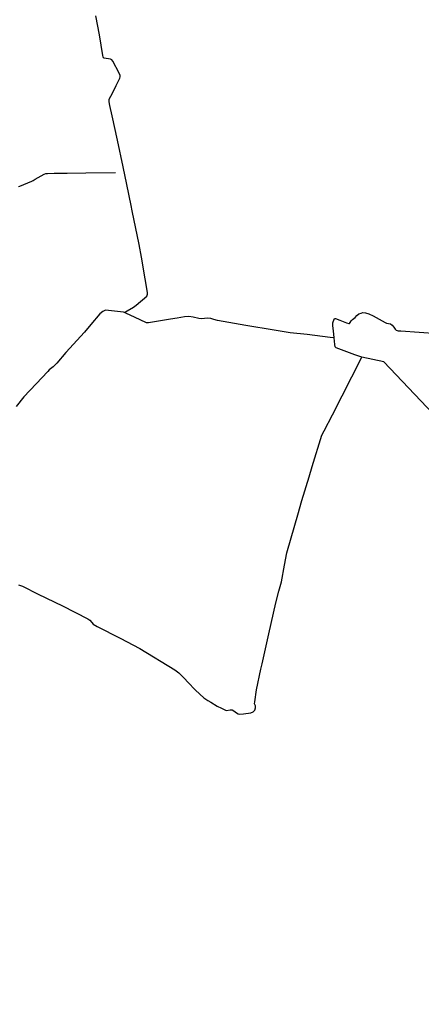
# Model space of a CAD drawing. Header units: millimetres. Extents: x 664923 to 767831, y 3118803 to 3207600.
# Tile 59 of 256: x 728496 to 733298, y 3120022 to 3131790. Entities that reach past the tile are written whole.
import ezdxf

# ---------------------------------------------------------------- set-up
doc = ezdxf.new("R2010")
doc.units = ezdxf.units.MM
doc.layers.add('roads_2', color=2, linetype='Continuous')

msp = doc.modelspace()

# ---------------------------------------------------------------- linework, layer by layer
at = {"layer": 'roads_2'}
for points in [[(729748.79, 3128289.85), (729782.8, 3128310.84), (729854.77, 3128354.59), (729890.09, 3128377.28), (730014.75, 3128487.05), (730021.06, 3128496.55), (730025.07, 3128508.27), (730023.66, 3128530.24), (729997.9, 3128691.34), (729951.47, 3128952.03), (729922.75, 3129105.14), (729840.53, 3129505.07), (729830.07, 3129570.72), (729777.4, 3129821.21), (729733.8, 3130030.73), (729664.14, 3130352.23), (729599.68, 3130642.72), (729573.88, 3130765.93), (729564.3, 3130810.1), (729566.92, 3130840.33), (729584.59, 3130877.71), (729603.71, 3130911.01), (729649.97, 3131004.73), (729691.3, 3131089.42), (729699.02, 3131105.81), (729699.16, 3131122.51), (729685.51, 3131150.81), (729611.02, 3131294.78), (729598.76, 3131311), (729580.66, 3131319.79), (729558.51, 3131324.16), (729527.91, 3131326.32), (729507.85, 3131329.12), (729498.76, 3131335.81), (729494.91, 3131345.34), (729491.84, 3131361.28), (729448.29, 3131609.43), (729407.16, 3131834.51)], [(728483.61, 3129796.69), (728495.94, 3129801.78), (728545.74, 3129819.07), (728642.16, 3129858.45), (728657.02, 3129869.77), (728682.05, 3129883.49), (728787.41, 3129942.02), (728808.09, 3129950.8), (728828.93, 3129951.65), (728907.4, 3129954.93), (729062.21, 3129956.6), (729284.89, 3129959.58), (729641.95, 3129965.61)], [(732586.8, 3127756.78), (732502.75, 3127786.36), (732342.82, 3127844.41), (732279.61, 3127867.53), (732268.71, 3127879.8), (732265.03, 3127907.19), (732257.33, 3127986.56), (732208.45, 3127990.6), (731934.13, 3128025.82), (731729.72, 3128048.05), (731538.97, 3128078.67), (731200.22, 3128135.12), (730860.16, 3128195.3), (730816.67, 3128205.06), (730780.65, 3128217.48), (730737.24, 3128222.88), (730674.64, 3128214.78), (730638.18, 3128217.82), (730571.96, 3128234.64), (730518.45, 3128243.59), (730464.57, 3128238.8), (730377.65, 3128222.75), (730300.64, 3128212.52), (730035.46, 3128166.16), (730010.94, 3128168.19), (729867.81, 3128235.34), (729772.82, 3128279.08), (729748.79, 3128289.85), (729735.48, 3128295.83), (729557.48, 3128316.11), (729523.58, 3128316.71), (729491.19, 3128303.59), (729456.02, 3128272.95), (729346.15, 3128145.34), (729272.56, 3128056.5), (729047.57, 3127813.05), (728938.95, 3127685.46), (728896.5, 3127640.94), (728850.12, 3127605.08), (728832.26, 3127587.25), (728694.58, 3127436.63), (728546.28, 3127283.31), (728452.5, 3127166.62)], [(732257.33, 3127986.56), (732249.08, 3128071.48), (732240.09, 3128129.99), (732238.03, 3128155.24), (732238.73, 3128167.43), (732254.16, 3128212.68), (732258.74, 3128219.33), (732270.68, 3128218.31), (732323.12, 3128200.61), (732404.39, 3128168.8), (732431.26, 3128158.72), (732437.81, 3128160.41), (732445.77, 3128171.17), (732457.33, 3128189.2), (732475.83, 3128206.41), (732508.26, 3128232.65), (732525.42, 3128253.58), (732551.35, 3128275.64), (732577.22, 3128284.26), (732598.13, 3128290.28), (732630.18, 3128288.1), (732670.6, 3128275.47), (732722.23, 3128250.58), (732865, 3128171.28), (732881.76, 3128164.42), (732906.64, 3128159.92), (732928.99, 3128156.61), (732950.03, 3128139.54), (732969.96, 3128115.27), (732985.79, 3128091.86), (732998.92, 3128079.01), (733020.39, 3128071.94), (733052.76, 3128069.46), (733490.73, 3128039.77)], [(728482.23, 3125035.71), (728528.99, 3125019.13), (728715.37, 3124924.67), (729008.12, 3124782.94), (729311.12, 3124630.78), (729335.93, 3124613.78), (729360.37, 3124583.65), (729376.38, 3124567.1), (729421.51, 3124538.62), (729699.18, 3124398.47), (729932.62, 3124273.09), (730350.51, 3124017.64), (730399.13, 3123982.37), (730466.98, 3123917.45), (730507.79, 3123873.2), (730598.67, 3123778.04), (730698.57, 3123685.47), (730744.05, 3123652.35), (730781.74, 3123631.88), (730854.99, 3123586.05), (730909.63, 3123561.49), (730956.27, 3123537.23), (730967.86, 3123534.8), (731012.59, 3123540.53), (731036.13, 3123539.66), (731058.09, 3123529.05), (731090.07, 3123505.38), (731107.14, 3123495.11), (731122.81, 3123488.35), (731173.33, 3123493.3), (731258.79, 3123504.25), (731289.19, 3123516.31), (731306.96, 3123538.3), (731317.05, 3123567.2), (731313.51, 3123589.66), (731305.06, 3123612.9), (731305.5, 3123636.32), (731325.3, 3123782), (731377.38, 3124025.91), (731393.4, 3124092.01), (731473.87, 3124450.4), (731558.58, 3124819.45), (731595.35, 3124959.71), (731625.14, 3125071.12), (731663.41, 3125270.58), (731691.16, 3125418.16), (731742.7, 3125597.56), (731819.89, 3125872.39), (731870.71, 3126042.93), (731955.76, 3126324.53), (731992.84, 3126448.44), (732110.23, 3126823.37), (732135.39, 3126875.96), (732235.93, 3127067.78), (732584.05, 3127748.31), (732586.8, 3127756.78)], [(734735.5, 3120021.8), (735972.81, 3121231.94), (736259.36, 3121583.59), (736223.74, 3121824.6), (736261.4, 3121998.41), (736241.06, 3122301.01), (736043.51, 3122316.72), (735685.64, 3123856.1), (736187.12, 3124641.65), (735975.51, 3124635.38), (735889.48, 3124786.47), (735607.39, 3124933.68), (735314.01, 3125170.03), (735313.47, 3125271.5), (735064.99, 3125516.24), (734691.06, 3125762.32), (732850.12, 3127699.84), (732586.8, 3127756.78)]]:
    msp.add_lwpolyline(points, dxfattribs=at)

doc.saveas('drawing.dxf')
